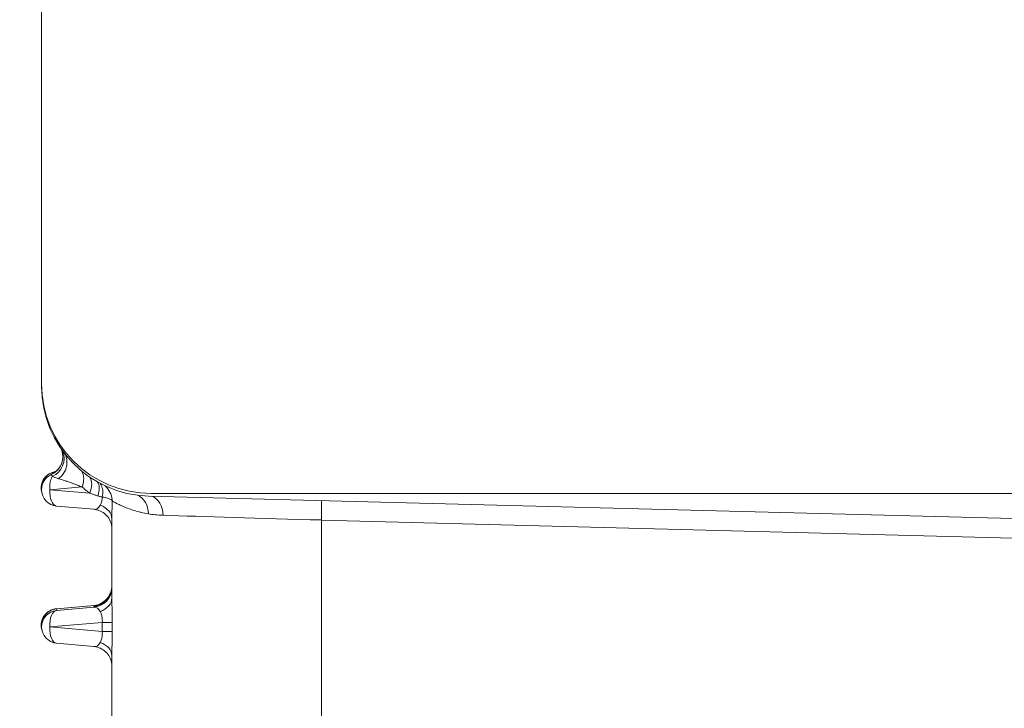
# Model space of a CAD drawing. Header units: inches. Extents: x 1 to 669, y 0 to 417.
# Tile 138 of 204: x 97.23 to 98.9, y 348.16 to 349.33. Entities that reach past the tile are written whole.
import ezdxf

# ---------------------------------------------------------------- set-up
doc = ezdxf.new("R2010")
doc.units = ezdxf.units.IN
doc.header["$LTSCALE"] = 12
doc.header["$MEASUREMENT"] = 0
doc.header["$PDMODE"] = 1
doc.layers.get('0').update_dxf_attribs({"linetype": 'CONTINUOUS'})
doc.layers.get('Defpoints').update_dxf_attribs({"linetype": 'CONTINUOUS'})
doc.layers.add('D', color=2, linetype='CONTINUOUS')
doc.layers.add('X', color=1, linetype='CONTINUOUS')
doc.styles.get("Standard").update_dxf_attribs({"font": 'SIMPLEX.SHX', "width": 0.875})
doc.dimstyles.new('STANDARD$0', dxfattribs={"dimscale": 32, "dimtxt": 0.09375, "dimasz": 0.0625, "dimexe": 0.03125, "dimexo": 0.03125, "dimgap": 0.03125, "dimtad": 1, "dimtih": 1, "dimtoh": 1, "dimdec": 4, "dimzin": 12, "dimdsep": 46, "dimlunit": 5, "dimtxsty": 'Standard', "dimcen": -0.03125, "dimclrd": 256, "dimclre": 256, "dimclrt": 256, "dimadec": 0, "dimazin": 0, "dimtfac": 0.875, "dimtdec": 4, "dimtofl": 0, "dimtmove": 0, "dimatfit": 3, "dimfxl": 1, "dimtolj": 1, "dimtzin": 12, "dimlwd": 13, "dimlwe": 13, "dimarcsym": 0})

# ---------------------------------------------------------------- blocks, each defined once
blk = doc.blocks.new('*D22')
at = {"layer": 'D', "lineweight": 13, "transparency": 16777216}
for p, q in [((58.9839, 356.0954), (58.9839, 301.0531)), ((158.9712, 354.6364), (158.9712, 301.0531)), ((60.9839, 302.0531), (156.9712, 302.0531))]:
    blk.add_line(p, q, dxfattribs=at)
at = {"layer": 'D', "transparency": 16777216}
for points in [[(60.9839, 302.3864), (60.9839, 301.7198), (58.9839, 302.0531)], [(156.9712, 302.3864), (156.9712, 301.7198), (158.9712, 302.0531)]]:
    blk.add_solid(points, dxfattribs=at)
at = {"layer": 'Defpoints', "color": 0, "transparency": 16777216}
for p in [(58.9839, 357.0954), (158.9712, 355.6364), (158.9712, 302.0531)]:
    blk.add_point(p, dxfattribs=at)
at = {"layer": 'D', "transparency": 16777216, "insert": (108.9775, 304.5531), "char_height": 3, "attachment_point": 5}
blk.add_mtext('\\A1;100{}{\\C2;%%p1}', dxfattribs=at)
blk = doc.blocks.new('*D23')
at = {"layer": 'D', "lineweight": 13, "transparency": 16777216}
for p, q in [((90.1511, 360.2772), (90.1511, 307.6928)), ((150.1511, 360.2772), (150.1511, 307.6928)), ((92.1511, 308.6928), (148.1511, 308.6928))]:
    blk.add_line(p, q, dxfattribs=at)
at = {"layer": 'D', "transparency": 16777216}
for points in [[(92.1511, 309.0261), (92.1511, 308.3595), (90.1511, 308.6928)], [(148.1511, 309.0261), (148.1511, 308.3595), (150.1511, 308.6928)]]:
    blk.add_solid(points, dxfattribs=at)
at = {"layer": 'Defpoints', "color": 0, "transparency": 16777216}
for p in [(90.1511, 361.2772), (150.1511, 361.2772), (150.1511, 308.6928)]:
    blk.add_point(p, dxfattribs=at)
at = {"layer": 'D', "transparency": 16777216, "insert": (120.1511, 311.1928), "char_height": 3, "attachment_point": 5}
blk.add_mtext('\\A1;60', dxfattribs=at)
blk = doc.blocks.new('GASTRAIN TOP')
at = {"layer": 'X', "lineweight": 0}
for p, q in [((-58.8451, 367.957), (-58.8451, 372.3668)), ((-58.8286, 367.8022), (-58.8286, 367.8029)), ((-58.8451, 367.7796), (-58.8451, 367.7767)), ((-58.8311, 367.7766), (-58.7762, 367.7814)), ((-58.763, 367.7706), (-58.8311, 367.7766)), ((-56.9766, 367.7217), (-58.6632, 367.7658)), ((-55.5536, 367.7702), (-58.6583, 367.7702)), ((-58.8196, 367.7488), (-58.7562, 367.7432)), ((-58.7255, 367.727), (-58.7255, 367.5924)), ((-58.3689, 367.725), (-56.9733, 367.6884)), ((-58.3689, 367.725), (-58.3689, 366.8493)), ((-58.8196, 367.574), (-58.7555, 367.5796)), ((-58.8195, 367.574), (-58.7555, 367.5797)), ((-58.7562, 367.5765), (-58.8195, 367.571)), ((-58.7562, 367.5765), (-58.7562, 367.5784)), ((-58.8195, 367.574), (-58.8195, 367.571)), ((-58.8451, 367.546), (-58.8451, 367.5431)), ((-58.8311, 367.5431), (-58.7419, 367.5508)), ((-58.7419, 367.5352), (-58.8311, 367.5431)), ((-58.7419, 367.5508), (-58.7419, 367.5352)), ((-58.7251, 367.5507), (-58.7251, 367.5351)), ((-58.8196, 367.5152), (-58.7562, 367.5096)), ((-58.7255, 367.4935), (-58.7255, 367.3589))]:
    blk.add_line(p, q, dxfattribs=at)
for centre in [(-58.8171, 367.7767), (-58.8171, 367.5431)]:
    blk.add_arc(centre, 0.028, 180, 264.9313, dxfattribs=at)
at = {"layer": 'X', "lineweight": 0, "extrusion": (-2.34588e-16, 3.6396e-27, -1)}
blk.add_ellipse((-58.6583, 367.957), major_axis=(-0.1869, 0), ratio=0.999998, start_param=-1.570796, end_param=0, dxfattribs=at)
at = {"layer": 'X', "lineweight": 0, "extrusion": (-2.34587e-16, 4.84099e-20, -1)}
blk.add_ellipse((-58.6583, 367.9526), major_axis=(-0.1869, 0), ratio=0.999998, start_param=-1.544616, end_param=0.000037, dxfattribs=at)
at = {"layer": 'X', "lineweight": 0, "extrusion": (-2.3467e-16, 1.80467e-19, -1)}
blk.add_ellipse((-58.8425, 367.8329), major_axis=(0.0336, 0), ratio=0.999998, start_param=-0.377346, end_param=1.146437, dxfattribs=at)
at = {"layer": 'X', "lineweight": 0, "extrusion": (-2.34576e-16, -7.40984e-20, -1)}
blk.add_ellipse((-58.8405, 367.8299), major_axis=(0.0336, 0), ratio=0.999998, start_param=-0.393609, end_param=1.156479, dxfattribs=at)
at = {"layer": 'X', "lineweight": 0, "extrusion": (-2.34588e-16, -3.88613e-23, -1)}
blk.add_ellipse((-58.8171, 367.7767), major_axis=(-0.028, 0), ratio=0.999998, start_param=0, end_param=1.146448, dxfattribs=at)
at = {"layer": 'X', "lineweight": 0}
for centre, major_axis, ratio, start_param, end_param in [((-58.8171, 367.7767), (0.0024, -0.0279), 0.498728, -2.542042, -1.611984), ((-58.8171, 367.7767), (-0.0025, -0.0279), 0.498412, -1.524801, 0), ((-58.7683, 367.7628), (0.015, 0.0301), 0.493101, -1.22713, -0.280264), ((-58.7592, 367.727), (0.0336, 0), 0.7512, 0.000138, 1.149938), ((-58.3593, 367.7255), (0.3662, -0.0105), 0.002091, -2.437412, -1.596917), ((-58.7592, 367.6119), (0.0336, 0), 0.999998, -1.48353, 0), ((-58.7592, 367.5924), (0.0336, 0), 0.748431, -1.149936, 0.000004), ((-58.7592, 367.6131), (0.0336, 0), 0.999998, -1.105254, -0.279152), ((-58.8171, 367.5431), (-0.0024, 0.0279), 0.498728, 0.002405, 1.529609), ((-58.8171, 367.5431), (-0.0025, -0.0279), 0.498412, -1.524801, 0), ((-58.7592, 367.4935), (0.0336, 0), 0.751199, 0.000157, 1.149938)]:
    blk.add_ellipse(centre, major_axis=major_axis, ratio=ratio, start_param=start_param, end_param=end_param, dxfattribs=at)
at = {"layer": 'X', "lineweight": 0, "extrusion": (-2.52084e-16, 3.58659e-18, -1)}
blk.add_ellipse((-58.8013, 367.7862), major_axis=(0.019, 0.0277), ratio=0.733567, start_param=0.314271, end_param=1.261303, dxfattribs=at)
at = {"layer": 'X', "lineweight": 0, "extrusion": (-2.66658e-16, 1.97e-17, -1)}
blk.add_ellipse((-58.7842, 367.773), major_axis=(0.0171, 0.029), ratio=0.597381, start_param=0.290194, end_param=1.307856, dxfattribs=at)
at = {"layer": 'X', "lineweight": 0, "extrusion": (-2.6549e-16, -3.01182e-18, -1)}
blk.add_ellipse((-58.6913, 367.7355), major_axis=(0.001, 0.0336), ratio=0.829561, start_param=0.309804, end_param=1.545313, dxfattribs=at)
at = {"layer": 'X', "lineweight": 0, "extrusion": (-2.79321e-16, -7.48781e-19, -1)}
blk.add_ellipse((-58.664, 367.7329), major_axis=(0.001, 0.0336), ratio=0.761061, start_param=0.203819, end_param=1.547606, dxfattribs=at)
at = {"layer": 'X', "lineweight": 0, "extrusion": (-4.0915e-16, -8.30042e-21, -1)}
blk.add_ellipse((-58.7592, 367.7716), major_axis=(0.0057, -0.0283), ratio=0.565584, start_param=-0.603124, end_param=0.165261, dxfattribs=at)
at = {"layer": 'X', "lineweight": 0, "extrusion": (0, 0, -1)}
blk.add_ellipse((-58.3698, 367.7249), major_axis=(0.0009, 0.0336), ratio=0.026113, start_param=0.157171, end_param=1.568017, dxfattribs=at)
at = {"layer": 'X', "lineweight": 0, "extrusion": (-2.34587e-16, -3.10483e-20, -1)}
blk.add_ellipse((-58.7592, 367.61), major_axis=(0.0336, 0), ratio=0.999998, start_param=0.018763, end_param=1.48353, dxfattribs=at)
at = {"layer": 'X', "lineweight": 0, "extrusion": (-4.08964e-16, -4.19954e-20, -1)}
blk.add_ellipse((-58.7592, 367.5481), major_axis=(-0.0056, -0.0283), ratio=0.567384, start_param=-3.30092, end_param=-2.530383, dxfattribs=at)
at = {"layer": 'X', "lineweight": 0, "extrusion": (-2.34588e-16, -3.41748e-24, -1)}
blk.add_ellipse((-58.8171, 367.5431), major_axis=(-0.028, 0), ratio=0.999998, start_param=0, end_param=1.48353, dxfattribs=at)
at = {"layer": 'X', "lineweight": 0, "extrusion": (-2.30244e-16, 6.606e-15, -1)}
for centre in [(-58.7587, 367.5507), (-58.7587, 367.5351)]:
    blk.add_ellipse(centre, major_axis=(0.0336, 0), ratio=0.002092, start_param=-1.047198, end_param=-0.049283, dxfattribs=at)
at = {"layer": 'X', "lineweight": 0, "extrusion": (-4.0915e-16, -8.30051e-21, -1)}
blk.add_ellipse((-58.7592, 367.538), major_axis=(0.0057, -0.0283), ratio=0.565584, start_param=-0.603124, end_param=0.165261, dxfattribs=at)
at = {"layer": 'X', "lineweight": 0}
for points, knots in [([(-58.8286, 367.8029), (-58.8201, 367.8068), (-58.8129, 367.8148), (-58.8102, 367.8242), (-58.8093, 367.8271), (-58.8089, 367.8302), (-58.8089, 367.8332)], [0, 0, 0, 0, 0.5001167, 0.5001167, 0.5001167, 0.6561197, 0.6561197, 0.6561197, 0.6561197]), ([(-58.805, 367.837), (-58.8024, 367.8311), (-58.8014, 367.8243), (-58.8024, 367.8179), (-58.8038, 367.8088), (-58.8093, 367.8003), (-58.8166, 367.7953)], [0.1317196, 0.1317196, 0.1317196, 0.1317196, 0.4920503, 0.4920503, 0.4920503, 1, 1, 1, 1]), ([(-58.8444, 367.7703), (-58.8448, 367.7716), (-58.8452, 367.7729), (-58.846, 367.777), (-58.8461, 367.78), (-58.8454, 367.7857), (-58.8446, 367.7885), (-58.8421, 367.7938), (-58.8404, 367.7963), (-58.8364, 367.8006), (-58.834, 367.8025), (-58.8287, 367.8054), (-58.8257, 367.8065), (-58.8223, 367.8072), (-58.8219, 367.8072), (-58.8215, 367.8073)], [0.03239852, 0.03239852, 0.03239852, 0.03239852, 0.03637109, 0.03637109, 0.04507144, 0.04507144, 0.05372005, 0.05372005, 0.06248057, 0.06248057, 0.07147377, 0.07147377, 0.08073889, 0.08073889, 0.08196524, 0.08196524, 0.08196524, 0.08196524]), ([(-58.8215, 367.8073), (-58.8247, 367.8068), (-58.8314, 367.8044), (-58.8392, 367.7978), (-58.8441, 367.789), (-58.8451, 367.7828), (-58.8451, 367.7798), (-58.8451, 367.7796)], [0.0151634, 0.0151634, 0.0151634, 0.0151634, 0.0909091, 0.1818182, 0.2727273, 0.3636364, 0.3697165, 0.3697165, 0.3697165, 0.3697165]), ([(-58.8286, 367.8022), (-58.8286, 367.8022), (-58.8286, 367.8022), (-58.8286, 367.8021), (-58.8285, 367.802), (-58.8285, 367.802), (-58.8285, 367.8019), (-58.8284, 367.8017), (-58.8282, 367.8014), (-58.828, 367.8011), (-58.828, 367.801), (-58.8279, 367.8009), (-58.8279, 367.8009), (-58.8276, 367.8004), (-58.8273, 367.7998), (-58.8269, 367.7991)], [0, 0, 0, 0, 0.2167861, 0.2167861, 0.2167861, 0.3333317, 0.3333317, 0.3333317, 0.6180801, 0.6180801, 0.6180801, 0.6666634, 0.6666634, 0.6666634, 0.9999951, 0.9999951, 0.9999951, 0.9999951]), ([(-58.8166, 367.7953), (-58.8179, 367.7957), (-58.8191, 367.7962), (-58.8203, 367.7966), (-58.8215, 367.7971), (-58.8227, 367.7975), (-58.8238, 367.7979), (-58.8249, 367.7983), (-58.8259, 367.7987), (-58.8269, 367.7991)], [0, 0, 0, 0, 0.3333333, 0.3333333, 0.3333333, 0.6666667, 0.6666667, 0.6666667, 1, 1, 1, 1]), ([(-58.8166, 367.7953), (-58.8144, 367.7947), (-58.8121, 367.794), (-58.8078, 367.7927), (-58.8057, 367.792), (-58.8017, 367.7907), (-58.7998, 367.79), (-58.7958, 367.7885), (-58.7938, 367.7878), (-58.7898, 367.7863), (-58.7877, 367.7855), (-58.7833, 367.7839), (-58.781, 367.783), (-58.7778, 367.7819), (-58.777, 367.7817), (-58.7762, 367.7814)], [0, 0, 0, 0, 0.1777668, 0.1777668, 0.3367421, 0.3367421, 0.4861583, 0.4861583, 0.6335133, 0.6335133, 0.7839727, 0.7839727, 0.9431933, 0.9431933, 1, 1, 1, 1]), ([(-58.7762, 367.7814), (-58.7744, 367.7797), (-58.7726, 367.7781), (-58.7707, 367.7766), (-58.7688, 367.7749), (-58.7668, 367.7734), (-58.7647, 367.7718), (-58.7642, 367.7714), (-58.7636, 367.771), (-58.763, 367.7706)], [0, 0, 0, 0, 0.42511, 0.42511, 0.42511, 0.875259, 0.875259, 0.875259, 1, 1, 1, 1]), ([(-58.7457, 367.7875), (-58.7451, 367.7867), (-58.7445, 367.7859), (-58.744, 367.7849), (-58.7425, 367.7823), (-58.7416, 367.7791), (-58.7412, 367.7756), (-58.7408, 367.772), (-58.7411, 367.768), (-58.7418, 367.7641)], [0.2173937, 0.2173937, 0.2173937, 0.2173937, 0.3333333, 0.3333333, 0.3333333, 0.6666667, 0.6666667, 0.6666667, 1, 1, 1, 1]), ([(-58.7368, 367.7831), (-58.7304, 367.7771), (-58.7258, 367.7684), (-58.7252, 367.7599), (-58.7252, 367.7591), (-58.7251, 367.7583), (-58.7251, 367.7576)], [0.2198953, 0.2198953, 0.2198953, 0.2198953, 0.9336611, 0.9336611, 0.9336611, 1, 1, 1, 1]), ([(-58.763, 367.7706), (-58.7616, 367.7701), (-58.7602, 367.7696), (-58.7572, 367.7685), (-58.7557, 367.768), (-58.7525, 367.767), (-58.7509, 367.7665), (-58.7492, 367.766)], [0, 0, 0, 0, 0.316503, 0.316503, 0.650128, 0.650128, 1, 1, 1, 1]), ([(-58.7418, 367.7641), (-58.7419, 367.7615), (-58.7423, 367.759), (-58.7429, 367.7568), (-58.7434, 367.7547), (-58.7441, 367.7528), (-58.7448, 367.7513), (-58.745, 367.7509), (-58.7452, 367.7505), (-58.7454, 367.7501)], [0, 0, 0, 0, 0.446284, 0.446284, 0.446284, 0.883944, 0.883944, 0.883944, 1, 1, 1, 1]), ([(-58.7418, 367.7641), (-58.7386, 367.7636), (-58.7357, 367.763), (-58.7332, 367.7623), (-58.7308, 367.7616), (-58.7288, 367.7608), (-58.7275, 367.76), (-58.7261, 367.7592), (-58.7253, 367.7583), (-58.7251, 367.7576)], [0, 0, 0, 0, 0.333333, 0.333333, 0.333333, 0.666667, 0.666667, 0.666667, 1, 1, 1, 1]), ([(-58.7255, 367.7097), (-58.7255, 367.7097), (-58.7255, 367.7097), (-58.7255, 367.7097), (-58.7255, 367.7097), (-58.7255, 367.7098), (-58.7255, 367.7098), (-58.7255, 367.7098), (-58.7255, 367.7098), (-58.7255, 367.7099), (-58.7255, 367.7099), (-58.7255, 367.71), (-58.7255, 367.71), (-58.7255, 367.7104), (-58.7256, 367.7106), (-58.7256, 367.7111), (-58.7256, 367.7114), (-58.7256, 367.7124), (-58.7257, 367.7132), (-58.7261, 367.7162), (-58.7266, 367.7185), (-58.7286, 367.724), (-58.7303, 367.7273), (-58.7347, 367.733), (-58.7374, 367.7355), (-58.7433, 367.7395), (-58.7466, 367.7411), (-58.7521, 367.7426), (-58.7541, 367.743), (-58.7562, 367.7432)], [0.00106512, 0.00106512, 0.00106512, 0.00106512, 0.00190813, 0.00190813, 0.00226603, 0.00226603, 0.00253561, 0.00253561, 0.00263142, 0.00263142, 0.0027276, 0.0027276, 0.00292316, 0.00292316, 0.00370048, 0.00370048, 0.00446362, 0.00446362, 0.00675397, 0.00675397, 0.01365725, 0.01365725, 0.0244822, 0.0244822, 0.03519525, 0.03519525, 0.04591232, 0.04591232, 0.05217086, 0.05217086, 0.05217086, 0.05217086]), ([(-58.7251, 367.7576), (-58.7252, 367.7538), (-58.7252, 367.7502), (-58.7253, 367.7431), (-58.7254, 367.7396), (-58.7255, 367.7331), (-58.7255, 367.73), (-58.7255, 367.727)], [0, 0, 0, 0, 0.333333, 0.333333, 0.666667, 0.666667, 1, 1, 1, 1]), ([(-58.7251, 367.7576), (-58.7248, 367.7573), (-58.7242, 367.757), (-58.7224, 367.756), (-58.7213, 367.7553), (-58.7184, 367.7538), (-58.7167, 367.7529), (-58.7126, 367.7509), (-58.7103, 367.7498), (-58.705, 367.7475), (-58.7021, 367.7462), (-58.6956, 367.7438), (-58.6921, 367.7426), (-58.6846, 367.7402), (-58.6806, 367.7391), (-58.6761, 367.7381), (-58.6759, 367.738), (-58.6717, 367.7371), (-58.6677, 367.7362), (-58.6634, 367.7355)], [0, 0, 0, 0, 0.118598, 0.118598, 0.239286, 0.239286, 0.362872, 0.362872, 0.489882, 0.489882, 0.619206, 0.619206, 0.748613, 0.748613, 0.876149, 0.876149, 0.884166, 0.884166, 1, 1, 1, 1]), ([(-58.7551, 367.5785), (-58.7551, 367.5785), (-58.7551, 367.5785), (-58.7545, 367.5786), (-58.7543, 367.5786), (-58.7539, 367.5787), (-58.7537, 367.5787), (-58.753, 367.5788), (-58.7524, 367.5789), (-58.7513, 367.5792), (-58.7508, 367.5793), (-58.7491, 367.5798), (-58.7479, 367.5802), (-58.7445, 367.5815), (-58.7422, 367.5827), (-58.7373, 367.5861), (-58.7347, 367.5886), (-58.7304, 367.5941), (-58.7286, 367.5974), (-58.7262, 367.6041), (-58.7256, 367.6078), (-58.7255, 367.6114)], [0.15834582, 0.15834582, 0.15834582, 0.15834582, 0.16278542, 0.16278542, 0.16422886, 0.16422886, 0.16511263, 0.16511263, 0.16690429, 0.16690429, 0.16866359, 0.16866359, 0.17226794, 0.17226794, 0.1798088, 0.1798088, 0.19027477, 0.19027477, 0.20098807, 0.20098807, 0.21181357, 0.21181357, 0.21181357, 0.21181357]), ([(-58.7441, 367.5831), (-58.744, 367.5831), (-58.7439, 367.5832), (-58.7438, 367.5832), (-58.7427, 367.5838), (-58.7417, 367.5844), (-58.7407, 367.585), (-58.7401, 367.5854), (-58.7395, 367.5858), (-58.739, 367.5862), (-58.7386, 367.5865), (-58.7382, 367.5869), (-58.7378, 367.5872), (-58.7368, 367.588), (-58.7359, 367.5888), (-58.735, 367.5897), (-58.7349, 367.5899), (-58.7347, 367.59), (-58.7346, 367.5902), (-58.7339, 367.591), (-58.7332, 367.5918), (-58.7326, 367.5926), (-58.732, 367.5933), (-58.7315, 367.5941), (-58.731, 367.5949), (-58.7307, 367.5952), (-58.7305, 367.5955), (-58.7303, 367.5959), (-58.7296, 367.5971), (-58.729, 367.5983), (-58.7284, 367.5996), (-58.7283, 367.5998), (-58.7282, 367.6), (-58.7281, 367.6002), (-58.7277, 367.6013), (-58.7273, 367.6025), (-58.7269, 367.6037), (-58.7267, 367.6045), (-58.7264, 367.6054), (-58.7262, 367.6063), (-58.7261, 367.607), (-58.726, 367.6076), (-58.7259, 367.6082), (-58.7257, 367.6098), (-58.7255, 367.6115), (-58.7255, 367.6132)], [0.0000175, 0.0000175, 0.0000175, 0.0000175, 0.0094009, 0.0094009, 0.0094009, 0.1076514, 0.1076514, 0.1076514, 0.1666667, 0.1666667, 0.1666667, 0.2098816, 0.2098816, 0.2098816, 0.3147742, 0.3147742, 0.3147742, 0.3333333, 0.3333333, 0.3333333, 0.4225317, 0.4225317, 0.4225317, 0.5, 0.5, 0.5, 0.5332993, 0.5332993, 0.5332993, 0.6467313, 0.6467313, 0.6467313, 0.6666667, 0.6666667, 0.6666667, 0.7627282, 0.7627282, 0.7627282, 0.8333333, 0.8333333, 0.8333333, 0.8806035, 0.8806035, 0.8806035, 1, 1, 1, 1]), ([(-58.7255, 367.5924), (-58.7255, 367.5885), (-58.7255, 367.5844), (-58.7254, 367.58), (-58.7253, 367.5755), (-58.7252, 367.5707), (-58.7252, 367.5658), (-58.7251, 367.5609), (-58.7251, 367.5559), (-58.7251, 367.5507)], [0, 0, 0, 0, 0.333333, 0.333333, 0.333333, 0.666667, 0.666667, 0.666667, 1, 1, 1, 1]), ([(-58.8444, 367.5367), (-58.8448, 367.538), (-58.8452, 367.5393), (-58.846, 367.5434), (-58.8461, 367.5464), (-58.8454, 367.5521), (-58.8446, 367.555), (-58.8421, 367.5602), (-58.8404, 367.5627), (-58.8364, 367.567), (-58.834, 367.5689), (-58.8287, 367.5718), (-58.8257, 367.5729), (-58.8217, 367.5737), (-58.8206, 367.5739), (-58.8196, 367.574)], [0.03239851, 0.03239851, 0.03239851, 0.03239851, 0.0363711, 0.0363711, 0.04507144, 0.04507144, 0.05372005, 0.05372005, 0.06248058, 0.06248058, 0.07147377, 0.07147377, 0.08073889, 0.08073889, 0.08388406, 0.08388406, 0.08388406, 0.08388406]), ([(-58.8195, 367.574), (-58.8235, 367.5736), (-58.831, 367.5712), (-58.8392, 367.5642), (-58.8441, 367.5555), (-58.8451, 367.5492), (-58.8451, 367.5462), (-58.8451, 367.546)], [0, 0, 0, 0, 0.0909091, 0.1818182, 0.2727273, 0.3636364, 0.3697148, 0.3697148, 0.3697148, 0.3697148]), ([(-58.7454, 367.5694), (-58.7452, 367.5689), (-58.7449, 367.5684), (-58.7446, 367.5677), (-58.7442, 367.5669), (-58.7438, 367.5659), (-58.7435, 367.5649), (-58.7432, 367.564), (-58.7429, 367.5631), (-58.7427, 367.5621), (-58.7425, 367.5612), (-58.7423, 367.5603), (-58.7422, 367.5593), (-58.742, 367.5585), (-58.7419, 367.5576), (-58.7419, 367.5566), (-58.7418, 367.5557), (-58.7418, 367.5548), (-58.7418, 367.5539), (-58.7417, 367.553), (-58.7418, 367.5521), (-58.7418, 367.5512), (-58.7418, 367.551), (-58.7419, 367.5509), (-58.7419, 367.5508)], [0, 0, 0, 0, 0.1326175, 0.1326175, 0.1326175, 0.3152592, 0.3152592, 0.3152592, 0.4705116, 0.4705116, 0.4705116, 0.6076567, 0.6076567, 0.6076567, 0.7339474, 0.7339474, 0.7339474, 0.8559037, 0.8559037, 0.8559037, 0.9809597, 0.9809597, 0.9809597, 1, 1, 1, 1]), ([(-58.7419, 367.5352), (-58.7419, 367.535), (-58.7418, 367.5349), (-58.7418, 367.5348), (-58.7418, 367.5336), (-58.7417, 367.5324), (-58.7418, 367.5313), (-58.7418, 367.5301), (-58.7419, 367.529), (-58.742, 367.528), (-58.7421, 367.5269), (-58.7423, 367.5259), (-58.7425, 367.5249), (-58.7427, 367.5239), (-58.7429, 367.5229), (-58.7432, 367.5221), (-58.7435, 367.5211), (-58.7438, 367.5203), (-58.7441, 367.5195), (-58.7444, 367.5186), (-58.7448, 367.5178), (-58.7451, 367.5171), (-58.7452, 367.5169), (-58.7453, 367.5167), (-58.7454, 367.5165)], [0, 0, 0, 0, 0.018085, 0.018085, 0.018085, 0.176844, 0.176844, 0.176844, 0.328172, 0.328172, 0.328172, 0.476621, 0.476621, 0.476621, 0.626316, 0.626316, 0.626316, 0.781923, 0.781923, 0.781923, 0.953788, 0.953788, 0.953788, 1, 1, 1, 1]), ([(-58.7251, 367.5351), (-58.7251, 367.5348), (-58.7251, 367.5345), (-58.7251, 367.5316), (-58.7251, 367.5291), (-58.7251, 367.5243), (-58.7252, 367.5222), (-58.7252, 367.5197), (-58.7252, 367.5195), (-58.7252, 367.5169), (-58.7253, 367.5146), (-58.7253, 367.5102), (-58.7254, 367.5081), (-58.7254, 367.504), (-58.7255, 367.5021), (-58.7255, 367.4983), (-58.7255, 367.4965), (-58.7255, 367.4943), (-58.7255, 367.4939), (-58.7255, 367.4935)], [0, 0, 0, 0, 0.018494, 0.018494, 0.186373, 0.186373, 0.333333, 0.333333, 0.350286, 0.350286, 0.508303, 0.508303, 0.661941, 0.661941, 0.81265, 0.81265, 0.963038, 0.963038, 1, 1, 1, 1]), ([(-58.7255, 367.4761), (-58.7255, 367.4761), (-58.7255, 367.4761), (-58.7255, 367.4762), (-58.7255, 367.4762), (-58.7255, 367.4762), (-58.7255, 367.4762), (-58.7255, 367.4763), (-58.7255, 367.4763), (-58.7255, 367.4763), (-58.7255, 367.4763), (-58.7255, 367.4764), (-58.7255, 367.4765), (-58.7255, 367.4768), (-58.7256, 367.477), (-58.7256, 367.4776), (-58.7256, 367.4778), (-58.7256, 367.4788), (-58.7257, 367.4796), (-58.7261, 367.4826), (-58.7266, 367.4849), (-58.7286, 367.4905), (-58.7303, 367.4937), (-58.7347, 367.4994), (-58.7374, 367.5019), (-58.7433, 367.5059), (-58.7466, 367.5075), (-58.7521, 367.509), (-58.7541, 367.5094), (-58.7562, 367.5096)], [0.00106512, 0.00106512, 0.00106512, 0.00106512, 0.00190813, 0.00190813, 0.00226603, 0.00226603, 0.00253561, 0.00253561, 0.00263142, 0.00263142, 0.0027276, 0.0027276, 0.00292316, 0.00292316, 0.00370049, 0.00370049, 0.00446362, 0.00446362, 0.00675397, 0.00675397, 0.01365725, 0.01365725, 0.0244822, 0.0244822, 0.03519526, 0.03519526, 0.04591233, 0.04591233, 0.05217086, 0.05217086, 0.05217086, 0.05217086])]:
    blk.add_open_spline(points, degree=3, knots=knots, dxfattribs=at)
for points in [[(-58.8451, 367.7781), (-58.8451, 367.7781), (-58.8451, 367.7781), (-58.8451, 367.7781)], [(-58.7418, 367.7641), (-58.7426, 367.7642), (-58.7443, 367.7646), (-58.7468, 367.7653), (-58.7484, 367.7657), (-58.7492, 367.766)], [(-58.6634, 367.7355), (-58.6557, 367.7342), (-58.6474, 367.7332), (-58.6384, 367.733)], [(-58.7268, 367.6038), (-58.726, 367.6067), (-58.7256, 367.6097), (-58.7255, 367.6126)], [(-58.7562, 367.5784), (-58.7562, 367.5784), (-58.7558, 367.5784), (-58.7549, 367.5785)], [(-58.7555, 367.5797), (-58.7514, 367.58), (-58.7476, 367.5813), (-58.7441, 367.5831)], [(-58.7555, 367.5797), (-58.7542, 367.5797), (-58.7516, 367.5799), (-58.7476, 367.5803)], [(-58.7548, 367.5785), (-58.7547, 367.5785), (-58.7547, 367.5785), (-58.7546, 367.5785)], [(-58.7476, 367.5803), (-58.7476, 367.5803), (-58.7476, 367.5803), (-58.7476, 367.5803)], [(-58.8451, 367.5446), (-58.8451, 367.5446), (-58.8451, 367.5446), (-58.8451, 367.5446)]]:
    blk.add_open_spline(points, degree=3, dxfattribs=at)

msp = doc.modelspace()

# ---------------------------------------------------------------- linework, layer by layer
msp.add_arc((120.1511, 361.27725), 30, 192.904892, 67.197332)

# ---------------------------------------------------------------- block references
msp.add_blockref('GASTRAIN TOP', (156.11068, -19.24667))

# ---------------------------------------------------------------- dimensions: what is measured, and where the dimension line sits
at = {"layer": 'D'}
dim = msp.add_linear_dim(base=(150.1511, 308.69279), p1=(90.1511, 361.27725), p2=(150.1511, 361.27725), dimstyle='STANDARD$0', override={"dimarcsym": 1}, dxfattribs=at)
dim.commit()
dim.dimension.update_dxf_attribs({"geometry": '*D23', "text_midpoint": (120.1511, 311.19279)})
dim = msp.add_linear_dim(base=(158.97115, 302.0531), p1=(58.98388, 357.09545), p2=(158.97115, 355.63636), text='<>{}{\\C2;%%p1}', dimstyle='STANDARD$0', override={"dimdec": 0, "dimtp": 1, "dimtm": 1, "dimarcsym": 1}, dxfattribs=at)
dim.commit()
dim.dimension.update_dxf_attribs({"geometry": '*D22', "text_midpoint": (108.97752, 304.5531)})

doc.saveas('drawing.dxf')
